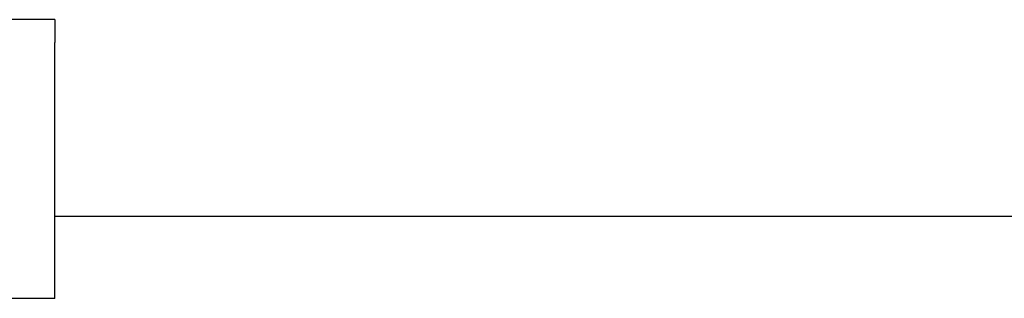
# Model space of a CAD drawing. Extents: x 0 to 796, y 0 to 496.
# Tile 198 of 222: x 682.83 to 689.98, y 309.3 to 311.33. Entities that reach past the tile are written whole.
import ezdxf

# ---------------------------------------------------------------- set-up
doc = ezdxf.new("R2010")
doc.units = 0
doc.header["$LTSCALE"] = 12
doc.header["$MEASUREMENT"] = 0
doc.layers.add('X', color=1, linetype='CONTINUOUS')

msp = doc.modelspace()

# ---------------------------------------------------------------- linework, layer by layer
at = {"layer": 'X'}
for p, q in [((683.08647, 311.32973), (675.83647, 311.32973)), ((683.08647, 311.32973), (683.08647, 311.16473)), ((683.08647, 309.30373), (683.08647, 311.16473)), ((691.73697, 309.89758), (683.08647, 309.89758)), ((683.08647, 309.30373), (675.83647, 309.30373))]:
    msp.add_line(p, q, dxfattribs=at)

doc.saveas('drawing.dxf')
